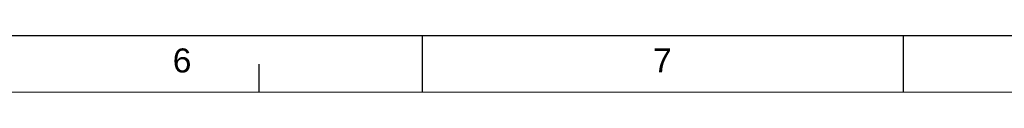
# Paper-space layout 'Sheet1' of a CAD drawing. Header units: millimetres. Extents: x -80341 to 21249, y 0 to 26255.
# Tile 69 of 154: x 7753 to 10827, y 14675 to 14850. Entities that reach past the tile are written whole.
import ezdxf

# ---------------------------------------------------------------- set-up
doc = ezdxf.new("R2010")
doc.units = ezdxf.units.MM
doc.linetypes.add('SLD-Sólida', pattern=[0])
doc.layers.add('DETALHAMENTO', color=8, linetype='SLD-Sólida')
doc.styles.add('SLDTEXTSTYLE2', font='ARIAL.TTF')

psp = doc.layouts.new('Sheet1')

# ---------------------------------------------------------------- linework, layer by layer
at = {"color": 7, "linetype": 'SLD-Sólida', "lineweight": 18, "ltscale": 25}
psp.add_line((625, 14675), (20850, 14675), dxfattribs=at)
at = {"layer": 'DETALHAMENTO', "color": 7, "ltscale": 25}
for p, q in [((9010.7, 14850), (7508.9, 14850)), ((10512.5, 14850), (9010.7, 14850)), ((12014.3, 14850), (10512.5, 14850)), ((8500, 14675), (8500, 14762.5))]:
    psp.add_line(p, q, dxfattribs=at)
at = {"layer": 'DETALHAMENTO', "color": 7, "linetype": 'SLD-Sólida', "ltscale": 25}
for p, q in [((9010.7, 14675), (9010.7, 14850)), ((10512.5, 14675), (10512.5, 14850))]:
    psp.add_line(p, q, dxfattribs=at)

# ---------------------------------------------------------------- texts
at = {"layer": 'DETALHAMENTO', "color": 7, "ltscale": 25, "char_height": 75, "attachment_point": 1, "style": 'SLDTEXTSTYLE2'}
for s, insert in [('6', (8230.6, 14811.1)), ('7', (9730.4, 14811.1))]:
    psp.add_mtext(s, dxfattribs=dict(at, insert=insert))

doc.saveas('drawing.dxf')
